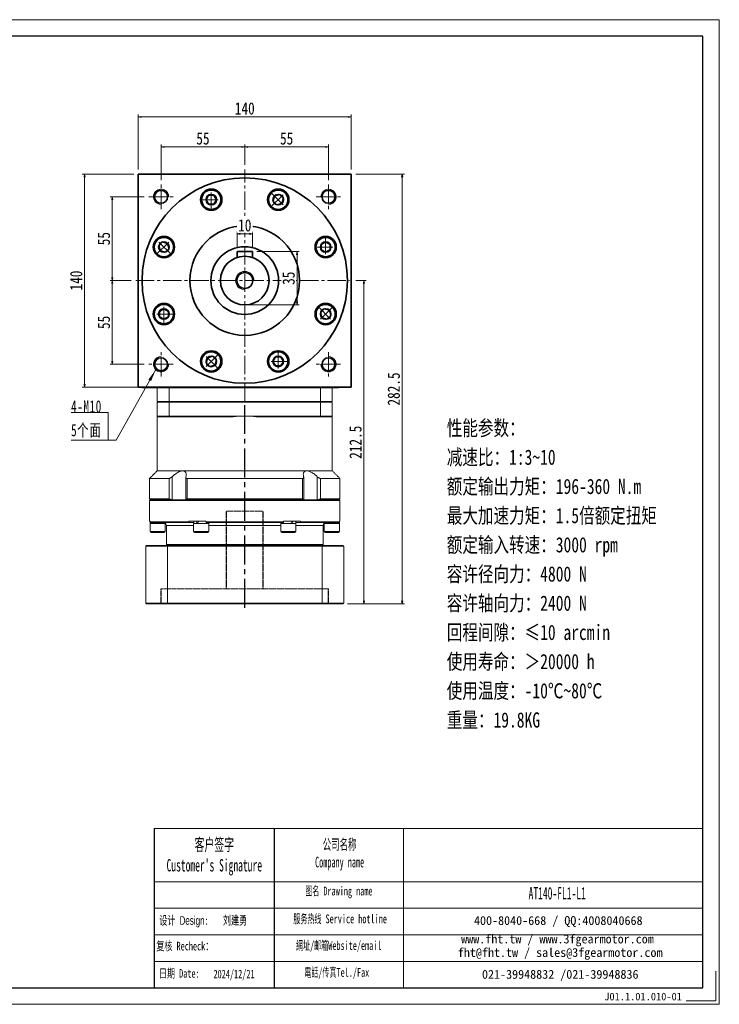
# Model space of a CAD drawing. Header units: millimetres. Extents: x -13 to 906, y 18 to 665.
# Tile 4 of 4: x 446 to 906, y 18 to 665. Entities that reach past the tile are written whole.
import ezdxf

# ---------------------------------------------------------------- set-up
doc = ezdxf.new("R2010")
doc.units = ezdxf.units.MM
doc.set_wipeout_variables(frame=1)
for name, pattern in [('CENTER2', [28.575, 19.05, -3.175, 3.175, -3.175]), ('DASHED', [0.75, 0.5, -0.25]), ('点画线', [18, 12, -2, 2, -2])]:
    doc.linetypes.add(name, pattern=pattern)
for name, color, linetype in [('3中心线层', 1, 'CENTER2'), ('6文字层', 3, 'Continuous'), ('7标注层', 4, 'Continuous')]:
    doc.layers.add(name, color=color, linetype=linetype)
for name, color, linetype, lineweight in [('SLD-0', 7, 'Continuous', 18), ('中心线层', 1, '点画线', 18), ('图框_外框线', 7, 'Continuous', 18), ('尺寸线层', 3, 'Continuous', 18), ('粗实线', 7, 'Continuous', 40), ('粗实线层', 7, 'Continuous', 35)]:
    doc.layers.add(name, color=color, linetype=linetype, lineweight=lineweight)
doc.styles.add('SLDTEXTSTYLE4', font='SimSun.ttf', dxfattribs={"width": 0.566667})
doc.styles.get("Standard").update_dxf_attribs({"font": 'SimSun.ttf'})
doc.styles.add('宋体', font='SimSun.ttf', dxfattribs={"width": 0.8})
doc.styles.add('标准', font='SimSun.ttf', dxfattribs={"width": 0.667})
doc.styles.add('样式 1', font='SimSun.ttf')
doc.dimstyles.new('A水平标注$0', dxfattribs={"dimtxt": 3.5, "dimasz": 2, "dimexe": 1.5, "dimexo": 3, "dimgap": 1.1, "dimtad": 1, "dimtoh": 1, "dimdec": 4, "dimdsep": 46, "dimtxsty": '宋体', "dimblk": 'OPEN', "dimcen": 3, "dimclrd": 3, "dimclre": 3, "dimclrt": 6, "dimadec": 0, "dimazin": 0, "dimtm": 1e-09, "dimtfac": 1, "dimtdec": 4, "dimtix": 1, "dimtmove": 0, "dimatfit": 3, "dimldrblk": 'OPEN', "dimfxl": 0, "dimlwd": 13, "dimlwe": 13, "dimarcsym": 0})

# ---------------------------------------------------------------- blocks, each defined once
blk = doc.blocks.new('*X6')
at = {"layer": '尺寸线层', "linetype": 'Continuous'}
blk.add_hatch(color=0, dxfattribs=at).paths.add_polyline_path([(31.37, 46.34), (28.29, 38.78), (26.53, 39.77)], flags=0)
at = {"layer": '尺寸线层', "color": 0, "linetype": 'Continuous'}
blk.add_line((31.37, 46.34), (5.4, 0), dxfattribs=at)
at = {"layer": '尺寸线层', "color": 0}
for p, q in [((0, 18.1), (-24.14, 18.1)), ((0, 0), (0, 18.1)), ((5.4, 0), (0, 0)), ((0, 0), (-24.14, 0))]:
    blk.add_line(p, q, dxfattribs=at)
at = {"layer": '尺寸线层', "color": 0, "insert": (-4.05, 1.62), "char_height": 8.1, "width": 40.1721, "attachment_point": 9, "line_spacing_factor": 1.15057, "style": '标准'}
blk.add_mtext('\\T1.1;4-M10\\P5个面', dxfattribs=at)
blk = doc.blocks.new('_Open')
at = {"color": 0, "linetype": 'ByBlock', "lineweight": -2}
for p, q in [((-1, 0.17), (0, 0)), ((-1, -0.17), (0, 0)), ((0, 0), (-1, 0))]:
    blk.add_line(p, q, dxfattribs=at)
blk = doc.blocks.new('*D25')
at = {"color": 3, "lineweight": 13, "transparency": 16777216}
for p, q in [((524.25, 567), (524.25, 603.03)), ((664.25, 567), (664.25, 603.03)), ((526.25, 601.53), (662.25, 601.53))]:
    blk.add_line(p, q, dxfattribs=at)
at = {"layer": 'Defpoints', "color": 0, "transparency": 16777216}
for p in [(664.25, 601.53), (524.25, 564), (664.25, 564)]:
    blk.add_point(p, dxfattribs=at)
at = {"color": 3, "lineweight": 13, "transparency": 16777216, "xscale": 2, "yscale": 2, "zscale": 2, "rotation": 180}
blk.add_blockref('_Open', (524.25, 601.53), dxfattribs=at)
at = {"color": 3, "lineweight": 13, "transparency": 16777216, "xscale": 2, "yscale": 2, "zscale": 2}
blk.add_blockref('_Open', (664.25, 601.53), dxfattribs=at)
at = {"color": 6, "transparency": 16777216, "insert": (594.25, 607.03), "char_height": 8, "attachment_point": 5, "style": '宋体', "bg_fill": 3, "box_fill_scale": 1.1, "bg_fill_color": 256, "bg_fill_true_color": 13158600, "bg_fill_transparency": 0}
blk.add_mtext('140', dxfattribs=at)
blk = doc.blocks.new('*D26')
at = {"color": 3, "lineweight": 13, "transparency": 16777216}
for p, q in [((539.25, 560), (539.25, 583.29)), ((594.25, 570), (594.25, 583.29)), ((592.25, 581.79), (541.25, 581.79))]:
    blk.add_line(p, q, dxfattribs=at)
at = {"layer": 'Defpoints', "color": 0, "transparency": 16777216}
for p in [(539.25, 581.79), (594.25, 567), (539.25, 557)]:
    blk.add_point(p, dxfattribs=at)
at = {"color": 3, "lineweight": 13, "transparency": 16777216, "xscale": 2, "yscale": 2, "zscale": 2, "rotation": 180}
blk.add_blockref('_Open', (539.25, 581.79), dxfattribs=at)
at = {"color": 3, "lineweight": 13, "transparency": 16777216, "xscale": 2, "yscale": 2, "zscale": 2}
blk.add_blockref('_Open', (594.25, 581.79), dxfattribs=at)
at = {"color": 6, "transparency": 16777216, "insert": (566.75, 587.29), "char_height": 8, "attachment_point": 5, "style": '宋体', "bg_fill": 3, "box_fill_scale": 1.1, "bg_fill_color": 256, "bg_fill_true_color": 13158600, "bg_fill_transparency": 0}
blk.add_mtext('55', dxfattribs=at)
blk = doc.blocks.new('*D27')
at = {"color": 3, "lineweight": 13, "transparency": 16777216}
for p, q in [((594.25, 570), (594.25, 583.29)), ((649.25, 560), (649.25, 583.29)), ((596.25, 581.79), (647.25, 581.79))]:
    blk.add_line(p, q, dxfattribs=at)
at = {"layer": 'Defpoints', "color": 0, "transparency": 16777216}
for p in [(649.25, 581.79), (594.25, 567), (649.25, 557)]:
    blk.add_point(p, dxfattribs=at)
at = {"color": 3, "lineweight": 13, "transparency": 16777216, "xscale": 2, "yscale": 2, "zscale": 2, "rotation": 180}
blk.add_blockref('_Open', (594.25, 581.79), dxfattribs=at)
at = {"color": 3, "lineweight": 13, "transparency": 16777216, "xscale": 2, "yscale": 2, "zscale": 2}
blk.add_blockref('_Open', (649.25, 581.79), dxfattribs=at)
at = {"color": 6, "transparency": 16777216, "insert": (621.75, 587.29), "char_height": 8, "attachment_point": 5, "style": '宋体', "bg_fill": 3, "box_fill_scale": 1.1, "bg_fill_color": 256, "bg_fill_true_color": 13158600, "bg_fill_transparency": 0}
blk.add_mtext('55', dxfattribs=at)
blk = doc.blocks.new('*D28')
at = {"color": 3, "lineweight": 13, "transparency": 16777216}
for p, q in [((528.25, 549), (505.72, 549)), ((507.22, 496), (507.22, 547)), ((519.68, 494), (505.72, 494))]:
    blk.add_line(p, q, dxfattribs=at)
at = {"layer": 'Defpoints', "color": 0, "transparency": 16777216}
for p in [(507.22, 549), (531.25, 549), (522.68, 494)]:
    blk.add_point(p, dxfattribs=at)
at = {"color": 3, "lineweight": 13, "transparency": 16777216, "xscale": 2, "yscale": 2, "zscale": 2}
for p, rotation in [((507.22, 549), 90), ((507.22, 494), 270)]:
    blk.add_blockref('_Open', p, dxfattribs=dict(at, rotation=rotation))
at = {"color": 6, "transparency": 16777216, "insert": (501.72, 521.5), "char_height": 8, "attachment_point": 5, "rotation": 90, "style": '宋体', "bg_fill": 3, "box_fill_scale": 1.1, "bg_fill_color": 256, "bg_fill_true_color": 13158600, "bg_fill_transparency": 0}
blk.add_mtext('55', dxfattribs=at)
blk = doc.blocks.new('*D29')
at = {"color": 3, "lineweight": 13, "transparency": 16777216}
for p, q in [((519.68, 494), (505.72, 494)), ((507.22, 492), (507.22, 441)), ((528.25, 439), (505.72, 439))]:
    blk.add_line(p, q, dxfattribs=at)
at = {"layer": 'Defpoints', "color": 0, "transparency": 16777216}
for p in [(522.68, 494), (507.22, 439), (531.25, 439)]:
    blk.add_point(p, dxfattribs=at)
at = {"color": 3, "lineweight": 13, "transparency": 16777216, "xscale": 2, "yscale": 2, "zscale": 2}
for p, rotation in [((507.22, 494), 90), ((507.22, 439), 270)]:
    blk.add_blockref('_Open', p, dxfattribs=dict(at, rotation=rotation))
at = {"color": 6, "transparency": 16777216, "insert": (501.72, 466.5), "char_height": 8, "attachment_point": 5, "rotation": 90, "style": '宋体', "bg_fill": 3, "box_fill_scale": 1.1, "bg_fill_color": 256, "bg_fill_true_color": 13158600, "bg_fill_transparency": 0}
blk.add_mtext('55', dxfattribs=at)
blk = doc.blocks.new('*D30')
at = {"color": 3, "lineweight": 13, "transparency": 16777216}
for p, q in [((521.25, 564), (487.48, 564)), ((488.98, 562), (488.98, 426)), ((524.12, 424), (487.48, 424))]:
    blk.add_line(p, q, dxfattribs=at)
at = {"layer": 'Defpoints', "color": 0, "transparency": 16777216}
for p in [(524.25, 564), (488.98, 424), (527.12, 424)]:
    blk.add_point(p, dxfattribs=at)
at = {"color": 3, "lineweight": 13, "transparency": 16777216, "xscale": 2, "yscale": 2, "zscale": 2}
for p, rotation in [((488.98, 564), 90), ((488.98, 424), 270)]:
    blk.add_blockref('_Open', p, dxfattribs=dict(at, rotation=rotation))
at = {"color": 6, "transparency": 16777216, "insert": (483.48, 494), "char_height": 8, "attachment_point": 5, "rotation": 90, "style": '宋体', "bg_fill": 3, "box_fill_scale": 1.1, "bg_fill_color": 256, "bg_fill_true_color": 13158600, "bg_fill_transparency": 0}
blk.add_mtext('140', dxfattribs=at)
blk = doc.blocks.new('*X7')
at = {"layer": '中心线层', "linetype": '点画线', "lineweight": 18}
for p, q in [((0, -7.37), (0, 7.37)), ((-7.37, 0), (7.37, 0))]:
    blk.add_line(p, q, dxfattribs=at)
at = {"layer": '粗实线层'}
for p, q in [((-3.46, 0), (-1.73, 3)), ((-3.46, 0), (-1.73, -3)), ((-1.73, 3), (1.73, 3)), ((3.46, 0), (1.73, 3)), ((3.46, 0), (1.73, 3)), ((3.46, 0), (1.73, -3)), ((-1.73, -3), (1.73, -3))]:
    blk.add_line(p, q, dxfattribs=at)
blk.add_circle((0, 0), 3.46, dxfattribs=at)
for start, end in [(0, 180), (180, 360)]:
    blk.add_arc((0, 0), 6.37, start, end, dxfattribs=at)
blk = doc.blocks.new('*D31')
at = {"color": 3, "lineweight": 13, "transparency": 16777216}
for p, q in [((602.25, 513), (630.09, 513)), ((628.59, 511), (628.59, 480)), ((597.25, 478), (630.09, 478))]:
    blk.add_line(p, q, dxfattribs=at)
at = {"layer": 'Defpoints', "color": 0, "transparency": 16777216}
for p in [(599.25, 513), (594.25, 478), (628.59, 478)]:
    blk.add_point(p, dxfattribs=at)
at = {"color": 3, "lineweight": 13, "transparency": 16777216, "xscale": 2, "yscale": 2, "zscale": 2}
for p, rotation in [((628.59, 513), 90), ((628.59, 478), 270)]:
    blk.add_blockref('_Open', p, dxfattribs=dict(at, rotation=rotation))
at = {"color": 6, "transparency": 16777216, "insert": (623.09, 495.5), "char_height": 8, "attachment_point": 5, "rotation": 90, "style": '宋体', "bg_fill": 3, "box_fill_scale": 1.1, "bg_fill_color": 256, "bg_fill_true_color": 13158600, "bg_fill_transparency": 0}
blk.add_mtext('35', dxfattribs=at)
blk = doc.blocks.new('*D32')
at = {"color": 3, "lineweight": 13, "transparency": 16777216}
for p, q in [((589.25, 516), (589.25, 526.2)), ((597.25, 524.7), (591.25, 524.7)), ((599.25, 516), (599.25, 526.2))]:
    blk.add_line(p, q, dxfattribs=at)
at = {"layer": 'Defpoints', "color": 0, "transparency": 16777216}
for p in [(589.25, 513), (599.25, 513)]:
    blk.add_point(p, dxfattribs=at)
at = {"color": 3, "lineweight": 13, "transparency": 16777216, "xscale": 2, "yscale": 2, "zscale": 2, "rotation": 180}
blk.add_blockref('_Open', (589.25, 524.7), dxfattribs=at)
at = {"color": 3, "lineweight": 13, "transparency": 16777216, "xscale": 2, "yscale": 2, "zscale": 2}
blk.add_blockref('_Open', (599.25, 524.7), dxfattribs=at)
at = {"color": 6, "transparency": 16777216, "insert": (594.25, 530.2), "char_height": 8, "attachment_point": 5, "style": '宋体', "bg_fill": 3, "box_fill_scale": 1.1, "bg_fill_color": 256, "bg_fill_true_color": 13158600, "bg_fill_transparency": 0}
blk.add_mtext('10', dxfattribs=at)
at = {"layer": 'Defpoints', "color": 0, "transparency": 16777216}
blk.add_point((589.25, 524.7), dxfattribs=at)
blk = doc.blocks.new('*D34')
at = {"color": 3, "lineweight": 13, "transparency": 16777216}
for p, q in [((667.25, 564), (699.17, 564)), ((697.67, 562), (697.67, 283.5)), ((661.75, 281.5), (699.17, 281.5))]:
    blk.add_line(p, q, dxfattribs=at)
at = {"layer": 'Defpoints', "color": 0, "transparency": 16777216}
for p in [(664.25, 564), (658.75, 281.5), (697.67, 281.5)]:
    blk.add_point(p, dxfattribs=at)
at = {"color": 3, "lineweight": 13, "transparency": 16777216, "xscale": 2, "yscale": 2, "zscale": 2}
for p, rotation in [((697.67, 564), 90), ((697.67, 281.5), 270)]:
    blk.add_blockref('_Open', p, dxfattribs=dict(at, rotation=rotation))
at = {"color": 6, "transparency": 16777216, "insert": (692.17, 422.75), "char_height": 8, "attachment_point": 5, "rotation": 90, "style": '宋体', "bg_fill": 3, "box_fill_scale": 1.1, "bg_fill_color": 256, "bg_fill_true_color": 13158600, "bg_fill_transparency": 0}
blk.add_mtext('282.5', dxfattribs=at)
blk = doc.blocks.new('*D35')
at = {"color": 3, "lineweight": 13, "transparency": 16777216}
for p, q in [((667.25, 494), (674.07, 494)), ((672.57, 492), (672.57, 283.5)), ((661.75, 281.5), (674.07, 281.5))]:
    blk.add_line(p, q, dxfattribs=at)
at = {"layer": 'Defpoints', "color": 0, "transparency": 16777216}
for p in [(664.25, 494), (658.75, 281.5), (672.57, 281.5)]:
    blk.add_point(p, dxfattribs=at)
at = {"color": 3, "lineweight": 13, "transparency": 16777216, "xscale": 2, "yscale": 2, "zscale": 2}
for p, rotation in [((672.57, 494), 90), ((672.57, 281.5), 270)]:
    blk.add_blockref('_Open', p, dxfattribs=dict(at, rotation=rotation))
at = {"color": 6, "transparency": 16777216, "insert": (667.07, 387.75), "char_height": 8, "attachment_point": 5, "rotation": 90, "style": '宋体', "bg_fill": 3, "box_fill_scale": 1.1, "bg_fill_color": 256, "bg_fill_true_color": 13158600, "bg_fill_transparency": 0}
blk.add_mtext('212.5', dxfattribs=at)

msp = doc.modelspace()

# ---------------------------------------------------------------- linework, layer by layer
at = {"color": 7, "linetype": 'Continuous', "lineweight": 15}
for p, q in [((536.74766, 423.99941), (536.74766, 414.49941)), ((544.55108, 423.99941), (544.55108, 414.49941)), ((643.94424, 423.99941), (643.94424, 414.49941)), ((651.74766, 414.49941), (651.74766, 423.99941)), ((651.74766, 414.49941), (536.74766, 414.49941)), ((544.73756, 414.49941), (537.24766, 414.49941)), ((643.75776, 414.49941), (544.73756, 414.49941)), ((651.24766, 414.49941), (643.75776, 414.49941)), ((536.74766, 413.99941), (544.55108, 413.99941)), ((536.74766, 413.99941), (536.74766, 404.99941)), ((544.55108, 413.99941), (643.94424, 413.99941)), ((544.55108, 404.99941), (544.55108, 413.99941)), ((643.94424, 413.99941), (643.94424, 404.99941)), ((643.94424, 413.99941), (651.74766, 413.99941)), ((651.74766, 404.99941), (651.74766, 413.99941)), ((544.55108, 404.99941), (536.74766, 404.99941)), ((537.24766, 404.49941), (544.73756, 404.49941)), ((594.24766, 404.99941), (544.55108, 404.99941)), ((544.73756, 404.49941), (586.68129, 404.49941)), ((643.94424, 404.99941), (594.24766, 404.99941)), ((601.81403, 404.49941), (643.75776, 404.49941)), ((643.75776, 404.49941), (651.24766, 404.49941)), ((651.74766, 404.99941), (643.94424, 404.99941)), ((553.58902, 368.99941), (536.74766, 368.99941)), ((634.9063, 368.99941), (553.58902, 368.99941)), ((651.74766, 368.99941), (634.9063, 368.99941)), ((544.56366, 363.99941), (531.74766, 363.99941)), ((544.56366, 363.99941), (544.56366, 350.49941)), ((546.60242, 349.99941), (546.60242, 365.14678)), ((632.16533, 363.99941), (556.32999, 363.99941)), ((556.32999, 350.49941), (556.32999, 363.99941)), ((632.16533, 363.99941), (632.16533, 350.49941)), ((641.8929, 365.14678), (641.8929, 349.99941)), ((643.93167, 350.49941), (643.93167, 363.99941)), ((544.56366, 350.49941), (531.74766, 350.49941)), ((531.74766, 349.49941), (594.24766, 349.49941)), ((594.24766, 349.99941), (532.24766, 349.99941)), ((532.24766, 349.99941), (545.78503, 349.99941)), ((555.5776, 349.99941), (632.91772, 349.99941)), ((632.16533, 350.49941), (556.32999, 350.49941)), ((531.74766, 335.99941), (532.08155, 335.99941)), ((536.99766, 334.39941), (531.99766, 334.39941)), ((532.08155, 335.49941), (532.08155, 335.99941)), ((557.57728, 335.49941), (532.08155, 335.49941)), ((532.57521, 334.99941), (557.89949, 334.99941)), ((541.99766, 334.39941), (536.99766, 334.39941)), ((542.74766, 332.99941), (560.62266, 332.99941)), ((557.57728, 335.99941), (557.57728, 335.49941)), ((557.57728, 335.99941), (568.75193, 335.99941)), ((557.89949, 334.99941), (560.68266, 334.99941)), ((569.95279, 334.39941), (560.62266, 334.39941)), ((568.75193, 335.49941), (568.75193, 335.99941)), ((619.74339, 335.49941), (568.75193, 335.49941)), ((568.92338, 334.99941), (619.57194, 334.99941)), ((570.62266, 334.39941), (569.95279, 334.39941)), ((570.62266, 332.99941), (617.87266, 332.99941)), ((570.93442, 334.99941), (571.12266, 334.99941)), ((617.37266, 334.99941), (617.56091, 334.99941)), ((627.87266, 334.39941), (617.87266, 334.39941)), ((619.74339, 335.99941), (619.74339, 335.49941)), ((619.74339, 335.99941), (630.91805, 335.99941)), ((627.81266, 334.99941), (630.59583, 334.99941)), ((627.87266, 332.99941), (645.74766, 332.99941)), ((630.91805, 335.49941), (630.91805, 335.99941)), ((536.99766, 329.14941), (531.99766, 329.14941)), ((532.74766, 328.39941), (536.99766, 328.39941)), ((541.99766, 329.14941), (536.99766, 329.14941)), ((536.99766, 328.39941), (541.24766, 328.39941)), ((569.95279, 329.14941), (560.62266, 329.14941)), ((561.37266, 328.39941), (569.30327, 328.39941)), ((569.30327, 328.39941), (569.87266, 328.39941)), ((570.62266, 329.14941), (569.95279, 329.14941)), ((627.87266, 329.14941), (617.87266, 329.14941)), ((618.62266, 328.39941), (627.12266, 328.39941)), ((529.24766, 319.49941), (543.44166, 319.49941)), ((529.24766, 319.49941), (529.24766, 281.99941)), ((543.61418, 319.99941), (529.74766, 319.99941)), ((645.74766, 320.49941), (542.74766, 320.49941)), ((543.44166, 319.49941), (645.05367, 319.49941)), ((543.44166, 281.99941), (543.44166, 319.49941)), ((644.88115, 319.99941), (543.61418, 319.99941)), ((645.05367, 319.49941), (645.05367, 281.99941)), ((543.44166, 281.99941), (529.24766, 281.99941)), ((529.74766, 281.49941), (543.61418, 281.49941)), ((645.05367, 281.99941), (543.44166, 281.99941)), ((543.61418, 281.49941), (644.88115, 281.49941))]:
    msp.add_line(p, q, dxfattribs=at)
at = {"color": 6, "linetype": 'DASHED', "lineweight": 15}
for p, q in [((582.24766, 342.49941), (606.24766, 342.49941)), ((539.24766, 291.49941), (649.24766, 291.49941))]:
    msp.add_line(p, q, dxfattribs=at)
msp.add_line((613.53205, 133.92583), (613.53205, 29.35809))
at = {"color": 7, "linetype": 'Continuous', "lineweight": 0}
for centre, start, end in [((539.24766, 548.99941), 0, 195), ((649.24766, 548.99941), 270, 105), ((539.24766, 438.99941), 90, 285), ((649.24766, 438.99941), 180, 15)]:
    msp.add_arc(centre, 5, start, end, dxfattribs=at)
at = {"color": 7, "linetype": 'Continuous', "lineweight": 15}
for centre, radius, start, end in [((594.24766, 347.49941), 57.5, 90, 97.56142971), ((594.24766, 347.49941), 57.5, 82.43857029, 90), ((540.74766, 332.99941), 2, 0, 30.16812693), ((647.74766, 332.99941), 2, 149.81508116, 180), ((532.74766, 329.14941), 0.75, 180, 270), ((541.24766, 329.14941), 0.75, 270, 0), ((561.37266, 329.14941), 0.75, 180, 270), ((569.87266, 329.14941), 0.75, 270, 0), ((618.62266, 329.14941), 0.75, 180, 270), ((627.12266, 329.14941), 0.75, 270, 0), ((647.24766, 329.14941), 0.75, 180, 270)]:
    msp.add_arc(centre, radius, start, end, dxfattribs=at)
at = {"color": 7, "linetype": 'Continuous', "lineweight": 15, "extrusion": (0, 0, -1)}
for centre, major_axis, ratio, start_param, end_param in [((536.99766, 335.99941), (0, 8.55633), 0.577350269, 4.618754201, 4.71238898), ((536.99766, 334.39941), (0, 8.55633), 0.577350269, 4.71238898, 4.837645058), ((565.62266, 335.99941), (4.54557, 8.49348), 0.227735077, 4.403003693, 4.591107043), ((565.62266, 334.39941), (4.54557, 8.49348), 0.227735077, 4.591107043, 4.779210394), ((565.62266, 335.99941), (3.07332, 5.74255), 0.227735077, 4.452374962, 4.591107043), ((622.87266, 335.99941), (4.54557, 8.49348), 0.227735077, 1.44951439, 1.63761774), ((622.87266, 334.39941), (3.07332, 5.74255), 0.227735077, 1.310782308, 1.44951439), ((622.87266, 334.39941), (4.54557, 8.49348), 0.227735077, 1.261411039, 1.44951439)]:
    msp.add_ellipse(centre, major_axis=major_axis, ratio=ratio, start_param=start_param, end_param=end_param, dxfattribs=at)
at = {"color": 7, "linetype": 'Continuous', "lineweight": 15}
for points in [[(536.74766, 413.99941), (537.24766, 414.49941)], [(544.55108, 413.99941), (544.73756, 414.49941)], [(643.94424, 413.99941), (643.75776, 414.49941)], [(651.24766, 414.49941), (651.74766, 413.99941)], [(536.74766, 368.99941), (536.74766, 404.99941)], [(536.74766, 404.99941), (537.24766, 404.49941)], [(544.55108, 404.99941), (544.73756, 404.49941)], [(643.94424, 404.99941), (643.75776, 404.49941)], [(651.24766, 404.49941), (651.74766, 404.99941)], [(651.74766, 404.99941), (651.74766, 368.99941)], [(531.74766, 363.99941), (536.74766, 368.99941)], [(531.74766, 350.49941), (531.74766, 363.99941)], [(555.54336, 349.99941), (555.54336, 364.76931)], [(632.95197, 364.76962), (632.95197, 349.99941)], [(532.24766, 349.99941), (531.74766, 350.49941)], [(531.74766, 349.49941), (532.24766, 349.99941)], [(531.74766, 335.99941), (531.74766, 349.49941)], [(531.99766, 329.14941), (531.99766, 334.39941)], [(532.08155, 335.49941), (532.57521, 334.99941)], [(541.93766, 334.62447), (541.93766, 334.39941)], [(541.99766, 334.39941), (541.99766, 329.14941)], [(542.74766, 320.49941), (542.74766, 332.99941)], [(557.89949, 334.99941), (557.57728, 335.49941)], [(560.62266, 329.14941), (560.62266, 334.39941)], [(560.68266, 334.39941), (560.68266, 335.99941)], [(568.75193, 335.49941), (568.92338, 334.99941)], [(570.56266, 334.99941), (570.56266, 334.39941)], [(570.62266, 334.39941), (570.62266, 329.14941)], [(617.87266, 329.14941), (617.87266, 334.39941)], [(617.93266, 334.39941), (617.93266, 334.99941)], [(619.57194, 334.99941), (619.74339, 335.49941)], [(627.81266, 335.99941), (627.81266, 334.39941)], [(627.87266, 334.39941), (627.87266, 329.14941)], [(630.91805, 335.49941), (630.59583, 334.99941)], [(645.74766, 332.99941), (645.74766, 320.49941)], [(646.49766, 329.14941), (646.49766, 334.39941)], [(646.55766, 334.39941), (646.55766, 334.59181)], [(529.24766, 319.49941), (529.74766, 319.99941)], [(543.24766, 319.99941), (542.74766, 320.49941)], [(543.61418, 319.99941), (543.44166, 319.49941)], [(645.05367, 319.49941), (644.88115, 319.99941)], [(645.74766, 320.49941), (645.24766, 319.99941)], [(529.74766, 281.49941), (529.24766, 281.99941)], [(543.44166, 281.99941), (543.61418, 281.49941)], [(644.88115, 281.49941), (645.05367, 281.99941)]]:
    msp.add_open_spline(points, degree=1, dxfattribs=at)
for points, knots in [([(553.58902, 368.99941), (553.1875, 368.96105), (552.35635, 368.88164), (551.02412, 368.32762), (549.7989, 367.63942), (548.31081, 366.63764), (547.29139, 365.74802), (546.60242, 365.14678)], [0, 0, 0, 0, 1.493533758, 3.091577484, 4.322036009, 5.554470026, 8.123989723, 8.123989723, 8.123989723, 8.123989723]), ([(555.59438, 365.14678), (555.64586, 365.38004), (555.74924, 365.84841), (555.80408, 366.56793), (555.74827, 367.29616), (555.53647, 367.93259), (555.19214, 368.42294), (554.77374, 368.74521), (554.26515, 368.94092), (553.85928, 368.99688), (553.62111, 368.99911), (553.58902, 368.99941)], [0, 0, 0, 0, 0.626246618, 1.257495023, 2.032414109, 2.823629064, 3.42820033, 4.048095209, 4.555440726, 5.077036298, 5.158257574, 5.158257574, 5.158257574, 5.158257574]), ([(634.9063, 368.99941), (634.72549, 368.99025), (634.35928, 368.9717), (633.89035, 368.82138), (633.48891, 368.58215), (633.11839, 368.1993), (632.83524, 367.64232), (632.69607, 366.8963), (632.70797, 366.0586), (632.83629, 365.45229), (632.90094, 365.14678)], [0, 0, 0, 0, 0.468845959, 0.949596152, 1.451964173, 1.965089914, 2.734777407, 3.526210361, 4.335728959, 5.157885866, 5.157885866, 5.157885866, 5.157885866]), ([(641.8929, 365.14678), (641.3662, 365.61175), (640.51461, 366.36353), (639.22488, 367.29553), (638.19621, 367.93521), (637.22933, 368.42425), (636.16127, 368.8421), (635.38104, 368.995), (634.93877, 368.99911), (634.9063, 368.99941)], [0, 0, 0, 0, 1.980910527, 3.202878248, 4.450542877, 5.416537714, 6.381330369, 7.998144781, 8.126222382, 8.126222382, 8.126222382, 8.126222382]), ([(546.60242, 365.14678), (546.34377, 364.92527), (545.91696, 364.55974), (545.29018, 364.19637), (544.85425, 364.02474), (544.64948, 364.00689), (544.56366, 363.99941)], [0, 0, 0, 0, 0.923658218, 1.524159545, 2.020218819, 2.378137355, 2.378137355, 2.378137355, 2.378137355]), ([(556.32999, 363.99941), (556.26175, 364.00272), (556.1229, 364.00945), (555.95019, 364.0627), (555.80671, 364.144), (555.68333, 364.26353), (555.59053, 364.42832), (555.54184, 364.64195), (555.53948, 364.88276), (555.57597, 365.05826), (555.59438, 365.14678)], [0, 0, 0, 0, 0.165195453, 0.336098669, 0.501143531, 0.67031152, 0.899665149, 1.135559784, 1.381616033, 1.632058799, 1.632058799, 1.632058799, 1.632058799]), ([(632.90094, 365.14678), (632.9227, 365.03658), (632.96684, 364.81301), (632.94089, 364.54583), (632.862, 364.34014), (632.75731, 364.20176), (632.61953, 364.09844), (632.47275, 364.03777), (632.31894, 364.00492), (632.21684, 364.00126), (632.16533, 363.99941)], [0, 0, 0, 0, 0.312581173, 0.634124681, 0.837734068, 1.046108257, 1.214079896, 1.386575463, 1.508153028, 1.631948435, 1.631948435, 1.631948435, 1.631948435]), ([(643.93167, 363.99941), (643.811, 364.01339), (643.57019, 364.0413), (643.06398, 364.26882), (642.48041, 364.63627), (642.09301, 364.9729), (641.8929, 365.14678)], [0, 0, 0, 0, 0.48914015, 0.976123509, 1.653805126, 2.377879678, 2.377879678, 2.377879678, 2.377879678]), ([(544.56366, 350.49941), (544.6842, 350.48525), (544.92475, 350.45698), (545.36336, 350.26327), (545.64814, 350.08507), (545.78503, 349.99941)], [0, 0, 0, 0, 0.457440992, 0.912864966, 1.334419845, 1.334419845, 1.334419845, 1.334419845]), ([(555.5776, 349.99941), (555.62597, 350.11019), (555.71488, 350.31386), (556.0012, 350.47519), (556.23432, 350.49236), (556.32999, 350.49941)], [0, 0, 0, 0, 0.4023771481, 0.7397651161, 0.974629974, 0.974629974, 0.974629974, 0.974629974]), ([(632.16533, 350.49941), (632.29916, 350.48525), (632.56623, 350.45698), (632.8115, 350.26327), (632.88324, 350.08507), (632.91772, 349.99941)], [0, 0, 0, 0, 0.33430891, 0.6671437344, 0.9752262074, 0.9752262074, 0.9752262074, 0.9752262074]), ([(642.71029, 349.99941), (642.89027, 350.11019), (643.22115, 350.31386), (643.64928, 350.47519), (643.84949, 350.49236), (643.93167, 350.49941)], [0, 0, 0, 0, 0.551089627, 1.013171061, 1.334838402, 1.334838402, 1.334838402, 1.334838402]), ([(542.47743, 334.00623), (542.47473, 334.01406), (542.46595, 334.03959), (542.09481, 334.59927), (541.48755, 334.95261), (541.02269, 334.98896), (540.88904, 334.99941)], [0, 0, 0, 0, 0.326549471, 1.065534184, 1.708406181, 1.967821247, 1.967821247, 1.967821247, 1.967821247]), ([(570.56266, 334.85828), (570.59852, 334.87904), (570.76322, 334.97437), (570.85927, 334.98842), (570.93442, 334.99941)], [0, 0, 0, 0, 0.0872534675, 0.4007646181, 0.4007646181, 0.4007646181, 0.4007646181]), ([(617.56091, 334.99941), (617.6469, 334.98766), (617.73606, 334.97548), (617.92592, 334.86657), (617.93266, 334.8627)], [0, 0, 0, 0, 0.3845346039, 0.3986983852, 0.3986983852, 0.3986983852, 0.3986983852]), ([(647.60629, 334.99941), (647.42224, 334.98042), (646.87796, 334.92428), (646.38843, 334.53558), (646.10516, 334.17618), (645.98868, 333.95138), (646.01192, 333.99502), (646.0179, 334.00624)], [0, 0, 0, 0, 0.371254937, 1.097915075, 1.483628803, 1.880459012, 2.017902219, 2.017902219, 2.017902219, 2.017902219])]:
    msp.add_open_spline(points, degree=3, knots=knots, dxfattribs=at)
at = {"layer": '3中心线层'}
msp.add_line((594.24766, 278.88272), (594.24766, 414.49941), dxfattribs=at)
at = {"layer": '3中心线层', "color": 6, "linetype": 'DASHED'}
for p, q in [((582.24766, 291.49941), (582.24766, 342.49941)), ((606.24766, 291.49941), (606.24766, 342.49941)), ((539.24766, 281.49941), (539.24766, 291.49941)), ((649.24766, 281.49941), (649.24766, 291.49941))]:
    msp.add_line(p, q, dxfattribs=at)
at = {"layer": '7标注层', "color": 0}
msp.add_line((534.65202, 133.92583), (534.65202, 29.37597), dxfattribs=at)
at = {"layer": '中心线层'}
for p, q in [((594.24766, 414.49941), (594.24766, 566.99941)), ((539.24766, 540.99941), (539.24766, 556.99941)), ((649.24766, 556.99941), (649.24766, 540.99941)), ((531.24766, 548.99941), (547.24766, 548.99941)), ((641.24766, 548.99941), (657.24766, 548.99941)), ((522.68166, 493.99941), (662.99766, 493.99941)), ((539.24766, 430.99941), (539.24766, 446.99941)), ((649.24766, 446.99941), (649.24766, 430.99941)), ((547.24766, 438.99941), (531.24766, 438.99941)), ((657.24766, 438.99941), (641.24766, 438.99941))]:
    msp.add_line(p, q, dxfattribs=at)
at = {"layer": '图框_外框线'}
for p, q in [((534.65202, 133.92583), (613.53205, 133.92583)), ((613.53205, 133.92583), (613.53205, 29.37597)), ((613.53205, 133.92583), (895.1564, 133.92583)), ((698.51996, 133.92583), (698.51996, 29.37597)), ((534.65202, 99.03746), (613.53205, 99.03746)), ((613.53205, 99.03746), (895.1564, 99.03746)), ((534.65202, 81.59328), (895.1564, 81.59328)), ((534.65202, 64.14909), (895.1564, 64.14909)), ((534.65202, 46.70491), (895.1564, 46.70491))]:
    msp.add_line(p, q, dxfattribs=at)
at = {"layer": '图框_外框线', "color": 3}
msp.add_lwpolyline([(-8.76093, 18.4854), (906.04697, 18.4854), (906.04697, 665.38528), (-8.76093, 665.38528)], close=True, dxfattribs=at)
at = {"layer": '图框_外框线', "color": 3, "lineweight": 25}
msp.add_lwpolyline([(45.69192, 29.37597), (895.1564, 29.37597), (895.1564, 654.49471), (45.69192, 654.49471)], close=True, dxfattribs=at)
at = {"layer": '图框_外框线', "color": 3}
msp.add_lwpolyline([(903.86886, 40.26654), (903.86886, 20.66351), (884.26583, 20.66351)], dxfattribs=at)
at = {"layer": '粗实线', "color": 0, "lineweight": 40}
msp.add_line((527.11566, 423.99941), (655.74766, 423.99941), dxfattribs=at)
at = {"layer": '粗实线层'}
for p, q in [((524.24766, 423.99941), (524.24766, 563.99941)), ((524.24766, 563.99941), (664.24766, 563.99941)), ((664.24766, 423.99941), (664.24766, 563.99941)), ((599.24766, 512.99941), (589.24766, 512.99941)), ((589.24766, 512.99941), (589.24766, 509.19809)), ((599.24766, 512.99941), (599.24766, 509.19809))]:
    msp.add_line(p, q, dxfattribs=at)
msp.add_lwpolyline([(664.24766, 423.99941), (524.24766, 423.99941)], dxfattribs=at)
for centre, radius in [((539.24766, 548.99941), 4.25), ((649.24766, 548.99941), 4.25), ((594.24766, 493.99941), 36), ((647.3925, 516.01272), 7), ((594.24766, 493.99941), 22.25), ((594.24766, 493.99941), 16), ((647.3925, 471.9861), 7), ((572.23435, 440.85457), 7), ((616.26097, 440.85457), 7), ((539.24766, 438.99941), 4.25), ((649.24766, 438.99941), 4.25)]:
    msp.add_circle(centre, radius, dxfattribs=at)
at = {"layer": '粗实线层', "lineweight": 18}
for centre, start, end in [((539.24766, 548.99941), 0, 271.92316519), ((649.24766, 548.99941), 270, 181.92316519), ((539.24766, 438.99941), 90, 1.92316519), ((649.24766, 438.99941), 180, 91.92316519)]:
    msp.add_arc(centre, 5, start, end, dxfattribs=at)

# ---------------------------------------------------------------- block references
at = {"layer": '尺寸线层'}
msp.add_blockref('*X6', (504.40288, 389.16656), dxfattribs=at)

# ---------------------------------------------------------------- texts
at = {"layer": '6文字层', "insert": (830.44449, 26.09577), "char_height": 5, "width": 43.304423, "attachment_point": 1, "style": '样式 1'}
msp.add_mtext('J01.1.01.010-01', dxfattribs=at)
at = {"layer": 'SLD-0', "color": 1, "attachment_point": 2}
for s, insert, char_height, width, style in [("{\\fSimSun|b1|i0|c134|p2;客户签字\\PCustomer's Signature}", (574.22799, 127.47135), 8.1406199, 101.2701505, 'SLDTEXTSTYLE4'), ('{\\fSimSun|b1|i0|c134|p2;公司名称\\PCompany name}', (656.56503, 127.03921), 6.9776742, 90.3390942, 'SLDTEXTSTYLE4'), ('{\\fSimSun|b1|i0|c134|p2;图名 Drawing name}', (656.08807, 95.82187), 5.8147285, 74.362727, 'SLDTEXTSTYLE4'), ('\\pt40.7031;AT140-FL1-L1', (799.54063, 95.52784), 8.1406199, 59.2431978, 'SLDTEXTSTYLE4'), ('{\\fSimSun|b1|i0|c134|p2;服务热线 Service hotline}', (656.91264, 77.53758), 5.8147285, 82.8472217, 'SLDTEXTSTYLE4'), ('{\\f宋体|b0|i0|c134|p2;设计 \\fArial|b0|i0|c0|p2;Design}:', (554.32009, 76.39451), 5.6687994, 72.4964866, '标准'), ('{\\fSimSun|b1|i0|c134|p2;刘建勇}', (587.85619, 76.49281), 5.6687994, 72.4964866, '标准'), ('{\\f宋体|b0|i0|c134|p2;复核 Recheck：}', (554.85473, 59.55975), 5.6687994, 72.4964866, '标准'), ('{\\fSimSun|b1|i0|c134|p2;網址/邮箱Website/email}', (656.00723, 60.01871), 5.8147285, 86.2361599, 'SLDTEXTSTYLE4'), ('{\\f宋体|b0|i0|c134|p2;日期 }Date:', (551.22016, 41.62337), 5.6687994, 72.4964866, '标准'), ('2024/12/21', (587.18479, 41.19662), 5.668799, 72.4964866, '标准'), ('{\\fSimSun|b1|i0|c134|p2;電話/传真Tel./Fax}', (654.70447, 42.36326), 5.8147285, 87.2733282, 'SLDTEXTSTYLE4')]:
    msp.add_mtext(s, dxfattribs=dict(at, insert=insert, char_height=char_height, width=width, style=style))
at = {"layer": 'SLD-0', "color": 1, "char_height": 5.8147285, "attachment_point": 2}
for s, insert, width in [('{\\fSimSun|b1|i0|c134|p2;400-8040-668 / QQ:4008040668}', (800.2479, 76.42652), 169.2981993), ('{\\fSimSun|b1|i0|c134|p2;www.fht.tw / www.3fgearmotor.com }', (799.71175, 64.31522), 169.4887822), ('\\pt69.77674;{\\fSimSun|b1|i0|c134|p2;fht@fht.tw / sales@3fgearmotor.com }', (801.48384, 55.46093), 169.4887822), ('{\\fSimSun|b1|i0|c134|p2;021-39948832 /021-39948836 }', (801.54465, 41.09191), 129.4175066)]:
    msp.add_mtext(s, dxfattribs=dict(at, insert=insert, width=width))
at = {"layer": '尺寸线层', "insert": (726.98221, 402.12135), "char_height": 10, "width": 192.2971028, "attachment_point": 1, "line_spacing_factor": 1.15057, "style": '标准'}
msp.add_mtext('{\\W0.75;性能参数：\\P减速比：1:3~10\\P额定输出力矩：196-360 N.m\\P最大加速力矩：1.5倍额定扭矩\\P额定输入转速：3000 rpm\\P容许径向力：4800 N\\P容许轴向力：2400 N\\P回程间隙：≤10 arcmin\\P使用寿命：＞20000 h\\P使用温度：-10℃~80℃\\P重量：19.8KG}', dxfattribs=at)

# ---------------------------------------------------------------- next in the draw order: dimensions: what is measured, and where the dimension line sits
dim = msp.add_linear_dim(base=(664.24766, 601.52791), p1=(524.24766, 563.99941), p2=(664.24766, 563.99941), dimstyle='A水平标注$0', override={"dimtxt": 8, "dimgap": 1.5, "dimblk": 'Open', "dimtfill": 1, "dimtfillclr": 256})
dim.commit()
dim.dimension.update_dxf_attribs({"geometry": '*D25', "text_midpoint": (594.24766, 601.52791), "dimtype": 160})
dim = msp.add_linear_dim(base=(507.21593, 548.99941), p1=(522.68166, 493.99941), p2=(531.24766, 548.99941), angle=90, dimstyle='A水平标注$0', override={"dimtxt": 8, "dimgap": 1.5, "dimblk": 'Open', "dimtfill": 1, "dimtfillclr": 256})
dim.commit()
dim.dimension.update_dxf_attribs({"geometry": '*D28', "text_midpoint": (507.21593, 521.49941), "dimtype": 160})

# ---------------------------------------------------------------- next in the draw order: linework, layer by layer
at = {"layer": '粗实线层'}
msp.add_circle((541.10283, 516.01272), 7, dxfattribs=at)

# ---------------------------------------------------------------- next in the draw order: dimensions: what is measured, and where the dimension line sits
for base, p1, p2, angle, picture, middle in [((539.24766, 581.79364), (594.24766, 566.99941), (539.24766, 556.99941), 180, '*D26', (566.74766, 581.79364)), ((507.21593, 438.99941), (522.68166, 493.99941), (531.24766, 438.99941), 270, '*D29', (507.21593, 466.49941))]:
    dim = msp.add_linear_dim(base=base, p1=p1, p2=p2, angle=angle, dimstyle='A水平标注$0', override={"dimtxt": 8, "dimgap": 1.5, "dimblk": 'Open', "dimtfill": 1, "dimtfillclr": 256})
    dim.commit()
    dim.dimension.update_dxf_attribs({"geometry": picture, "text_midpoint": middle, "dimtype": 160})

# ---------------------------------------------------------------- next in the draw order: linework, layer by layer
for centre in [(572.23435, 547.14424), (541.10283, 471.9861)]:
    msp.add_circle(centre, 7, dxfattribs=at)

# ---------------------------------------------------------------- next in the draw order: dimensions: what is measured, and where the dimension line sits
for base, p1, p2, angle, picture, middle in [((649.24766, 581.79364), (594.24766, 566.99941), (649.24766, 556.99941), 180, '*D27', (621.74766, 581.79364)), ((488.98112, 423.99941), (524.24766, 563.99941), (527.11566, 423.99941), 270, '*D30', (488.98112, 493.99941))]:
    dim = msp.add_linear_dim(base=base, p1=p1, p2=p2, angle=angle, dimstyle='A水平标注$0', override={"dimtxt": 8, "dimgap": 1.5, "dimblk": 'Open', "dimtfill": 1, "dimtfillclr": 256})
    dim.commit()
    dim.dimension.update_dxf_attribs({"geometry": picture, "text_midpoint": middle, "dimtype": 160})

# ---------------------------------------------------------------- next in the draw order: linework, layer by layer
at = {"layer": '粗实线', "color": 0, "lineweight": 40}
msp.add_line((527.11566, 423.99941), (655.74766, 423.99941), dxfattribs=at)
at = {"layer": '粗实线层'}
msp.add_circle((616.26097, 547.14424), 7, dxfattribs=at)

# ---------------------------------------------------------------- next in the draw order: wipeouts: each hides what was drawn before it
msp.add_wipeout([(578.60836, 547.12248), (578.5277, 548.13263), (578.5277, 548.13263), (577.9976, 549.84315), (577.01201, 551.33831), (575.64896, 552.49976), (574.01633, 553.23557), (572.24336, 553.48748), (572.24336, 553.48748), (570.4704, 553.23557), (568.83777, 552.49976), (567.47472, 551.33831), (566.48913, 549.84315), (565.95903, 548.13263), (565.95903, 548.13263), (565.87836, 547.12248), (565.87836, 547.12248), (566.09525, 545.4751), (566.73111, 543.93998), (567.74263, 542.62175), (569.06086, 541.61023), (570.59598, 540.97436), (572.24336, 540.75748), (572.24336, 540.75748), (574.21026, 541.06901), (575.98462, 541.97309), (577.39276, 543.38123), (578.29684, 545.15559)]).dxf.layer = '粗实线层'

# ---------------------------------------------------------------- next in the draw order: linework, layer by layer
msp.add_circle((594.24766, 493.99941), 67.5, dxfattribs=at)

# ---------------------------------------------------------------- next in the draw order: block references
msp.add_blockref('*X7', (572.24336, 547.12248), dxfattribs=at)

# ---------------------------------------------------------------- next in the draw order: dimensions: what is measured, and where the dimension line sits
dim = msp.add_linear_dim(base=(628.58673, 477.99941), p1=(599.24766, 512.99941), p2=(594.24766, 477.99941), angle=270, dimstyle='A水平标注$0', override={"dimtxt": 8, "dimgap": 1.5, "dimblk": 'Open', "dimtfill": 1, "dimtfillclr": 256})
dim.commit()
dim.dimension.update_dxf_attribs({"geometry": '*D31', "text_midpoint": (628.58673, 495.49941), "dimtype": 160})

# ---------------------------------------------------------------- next in the draw order: wipeouts: each hides what was drawn before it
for points in [[(620.75269, 542.62175), (621.40994, 543.39307), (621.40994, 543.39307), (622.24462, 544.97743), (622.60494, 546.73158), (622.46239, 548.51667), (621.82824, 550.19141), (620.75269, 551.62322), (620.75269, 551.62322), (619.32088, 552.69876), (617.64615, 553.33291), (615.86106, 553.47547), (614.10691, 553.11514), (612.52255, 552.28046), (612.52255, 552.28046), (611.75122, 551.62322), (611.75122, 551.62322), (610.73971, 550.30498), (610.10384, 548.76987), (609.88696, 547.12248), (610.10384, 545.4751), (610.73971, 543.93998), (611.75122, 542.62175), (611.75122, 542.62175), (613.36231, 541.45123), (615.25625, 540.83585), (617.24766, 540.83585), (619.14161, 541.45123)], [(545.62532, 520.50444), (544.854, 521.16168), (544.854, 521.16168), (543.26964, 521.99637), (541.51549, 522.35669), (539.7304, 522.21414), (538.05566, 521.57999), (536.62385, 520.50444), (536.62385, 520.50444), (535.54831, 519.07263), (534.91416, 517.3979), (534.7716, 515.6128), (535.13193, 513.85865), (535.96661, 512.2743), (535.96661, 512.2743), (536.62385, 511.50297), (536.62385, 511.50297), (537.94209, 510.49145), (539.47721, 509.85559), (541.12459, 509.63871), (542.77197, 509.85559), (544.30709, 510.49145), (545.62532, 511.50297), (545.62532, 511.50297), (546.79585, 513.11406), (547.41123, 515.008), (547.41123, 516.99941), (546.79585, 518.89336)], [(647.37074, 509.63871), (648.38089, 509.71938), (648.38089, 509.71938), (650.0914, 510.24947), (651.58656, 511.23506), (652.74802, 512.59811), (653.48382, 514.23074), (653.73574, 516.00371), (653.73574, 516.00371), (653.48382, 517.77668), (652.74802, 519.4093), (651.58656, 520.77236), (650.0914, 521.75794), (648.38089, 522.28804), (648.38089, 522.28804), (647.37074, 522.36871), (647.37074, 522.36871), (645.72335, 522.15182), (644.18824, 521.51596), (642.87, 520.50444), (641.85848, 519.18621), (641.22262, 517.65109), (641.00574, 516.00371), (641.00574, 516.00371), (641.31726, 514.03681), (642.22134, 512.26245), (643.62948, 510.85431), (645.40384, 509.95023)], [(541.12459, 478.36011), (540.11444, 478.27944), (540.11444, 478.27944), (538.40392, 477.74934), (536.90876, 476.76376), (535.74731, 475.40071), (535.0115, 473.76808), (534.75959, 471.99511), (534.75959, 471.99511), (535.0115, 470.22214), (535.74731, 468.58952), (536.90876, 467.22646), (538.40392, 466.24088), (540.11444, 465.71078), (540.11444, 465.71078), (541.12459, 465.63011), (541.12459, 465.63011), (542.77197, 465.84699), (544.30709, 466.48286), (545.62532, 467.49438), (546.63684, 468.81261), (547.27271, 470.34773), (547.48959, 471.99511), (547.48959, 471.99511), (547.17806, 473.96201), (546.27398, 475.73637), (544.86584, 477.14451), (543.09148, 478.04859)], [(642.87, 467.49438), (643.64133, 466.83713), (643.64133, 466.83713), (645.22568, 466.00245), (646.97983, 465.64213), (648.76493, 465.78468), (650.43966, 466.41883), (651.87147, 467.49438), (651.87147, 467.49438), (652.94702, 468.92619), (653.58117, 470.60092), (653.72372, 472.38601), (653.36339, 474.14017), (652.52871, 475.72452), (652.52871, 475.72452), (651.87147, 476.49585), (651.87147, 476.49585), (650.55324, 477.50736), (649.01812, 478.14323), (647.37074, 478.36011), (645.72335, 478.14323), (644.18824, 477.50736), (642.87, 476.49585), (642.87, 476.49585), (641.69948, 474.88476), (641.0841, 472.99082), (641.0841, 470.99941), (641.69948, 469.10546)], [(567.74263, 445.37707), (567.08539, 444.60575), (567.08539, 444.60575), (566.2507, 443.02139), (565.89038, 441.26724), (566.03293, 439.48214), (566.66708, 437.80741), (567.74263, 436.3756), (567.74263, 436.3756), (569.17444, 435.30005), (570.84917, 434.6659), (572.63427, 434.52335), (574.38842, 434.88368), (575.97277, 435.71836), (575.97277, 435.71836), (576.7441, 436.3756), (576.7441, 436.3756), (577.75562, 437.69384), (578.39148, 439.22895), (578.60836, 440.87634), (578.39148, 442.52372), (577.75562, 444.05884), (576.7441, 445.37707), (576.7441, 445.37707), (575.13301, 446.54759), (573.23907, 447.16297), (571.24766, 447.16297), (569.35372, 446.54759)], [(609.88696, 440.87634), (609.96763, 439.86619), (609.96763, 439.86619), (610.49773, 438.15567), (611.48331, 436.66051), (612.84636, 435.49906), (614.47899, 434.76325), (616.25196, 434.51134), (616.25196, 434.51134), (618.02493, 434.76325), (619.65756, 435.49906), (621.02061, 436.66051), (622.00619, 438.15567), (622.53629, 439.86619), (622.53629, 439.86619), (622.61696, 440.87634), (622.61696, 440.87634), (622.40008, 442.52372), (621.76421, 444.05884), (620.75269, 445.37707), (619.43446, 446.38859), (617.89934, 447.02445), (616.25196, 447.24134), (616.25196, 447.24134), (614.28507, 446.92981), (612.51071, 446.02573), (611.10257, 444.61759), (610.19848, 442.84323)]]:
    msp.add_wipeout(points).dxf.layer = '粗实线层'

# ---------------------------------------------------------------- next in the draw order: linework, layer by layer
msp.add_circle((594.24766, 493.99941), 5.2, dxfattribs=at)
at = {"layer": '粗实线层', "lineweight": 18}
msp.add_arc((594.24766, 493.99941), 6, 0, 270, dxfattribs=at)

# ---------------------------------------------------------------- next in the draw order: block references
at = {"layer": '粗实线层'}
for p, rotation in [((616.25196, 547.12248), 315.0000000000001), ((541.12459, 516.00371), 45.00000000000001), ((647.37074, 516.00371), 270), ((541.12459, 471.99511), 90), ((647.37074, 471.99511), 225.0000000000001), ((572.24336, 440.87634), 135.0000000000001), ((616.25196, 440.87634), 180)]:
    msp.add_blockref('*X7', p, dxfattribs=dict(at, rotation=rotation))

# ---------------------------------------------------------------- next in the draw order: dimensions: what is measured, and where the dimension line sits
dim = msp.add_linear_dim(base=(589.24766, 524.70072), p1=(599.24766, 512.99941), p2=(589.24766, 512.99941), dimstyle='A水平标注$0', override={"dimtxt": 8, "dimgap": 1.5, "dimblk": 'Open', "dimtfill": 1, "dimtfillclr": 256})
dim.commit()
dim.dimension.update_dxf_attribs({"geometry": '*D32', "text_midpoint": (594.24766, 524.70072), "dimtype": 160})

# ---------------------------------------------------------------- next in the draw order: dimensions: what is measured, and where the dimension line sits
dim = msp.add_linear_dim(base=(697.66764, 281.49941), p1=(664.24766, 563.99941), p2=(658.74766, 281.49941), angle=90, dimstyle='A水平标注$0', override={"dimtxt": 8, "dimgap": 1.5})
dim.commit()
dim.dimension.update_dxf_attribs({"geometry": '*D34', "text_midpoint": (692.16764, 422.74941)})

# ---------------------------------------------------------------- next in the draw order: dimensions: what is measured, and where the dimension line sits
dim = msp.add_linear_dim(base=(672.56669, 281.49941), p1=(664.24766, 493.99941), p2=(658.74766, 281.49941), angle=90, dimstyle='A水平标注$0', override={"dimtxt": 8, "dimgap": 1.5})
dim.commit()
dim.dimension.update_dxf_attribs({"geometry": '*D35', "text_midpoint": (667.06669, 387.74941)})

# ---------------------------------------------------------------- next in the draw order: linework, layer by layer
at = {"color": 7, "linetype": 'Continuous', "lineweight": 15}
for p, q in [((656.74766, 363.99941), (643.93167, 363.99941)), ((656.24766, 349.99941), (594.24766, 349.99941)), ((594.24766, 349.49941), (656.74766, 349.49941)), ((642.71029, 349.99941), (656.24766, 349.99941)), ((656.74766, 350.49941), (643.93167, 350.49941)), ((630.59583, 334.99941), (655.92011, 334.99941)), ((656.41378, 335.49941), (630.91805, 335.49941)), ((656.49766, 334.39941), (646.49766, 334.39941)), ((656.41378, 335.99941), (656.41378, 335.49941)), ((656.41378, 335.99941), (656.74766, 335.99941)), ((656.49766, 329.14941), (646.49766, 329.14941)), ((647.24766, 328.39941), (655.74766, 328.39941)), ((658.74766, 319.99941), (644.88115, 319.99941)), ((645.05367, 319.49941), (659.24766, 319.49941)), ((659.24766, 281.99941), (659.24766, 319.49941)), ((644.88115, 281.49941), (658.74766, 281.49941)), ((659.24766, 281.99941), (645.05367, 281.99941))]:
    msp.add_line(p, q, dxfattribs=at)
msp.add_arc((655.74766, 329.14941), 0.75, 270, 0, dxfattribs=at)
at = {"color": 7, "linetype": 'Continuous', "lineweight": 15, "extrusion": (0, 0, -1)}
for centre, start_param, end_param in [((651.49766, 335.99941), 1.570796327, 1.758899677), ((651.49766, 334.39941), 1.477161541, 1.570796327)]:
    msp.add_ellipse(centre, major_axis=(0, 8.55633), ratio=0.577350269, start_param=start_param, end_param=end_param, dxfattribs=at)
at = {"color": 7, "linetype": 'Continuous', "lineweight": 15}
for points in [[(651.74766, 368.99941), (656.74766, 363.99941)], [(656.74766, 363.99941), (656.74766, 350.49941)], [(656.74766, 350.49941), (656.24766, 349.99941)], [(656.24766, 349.99941), (656.74766, 349.49941)], [(656.74766, 349.49941), (656.74766, 335.99941)], [(655.92011, 334.99941), (656.41378, 335.49941)], [(656.49766, 334.39941), (656.49766, 329.14941)], [(658.74766, 319.99941), (659.24766, 319.49941)], [(659.24766, 281.99941), (658.74766, 281.49941)]]:
    msp.add_open_spline(points, degree=1, dxfattribs=at)

doc.saveas('drawing.dxf')
